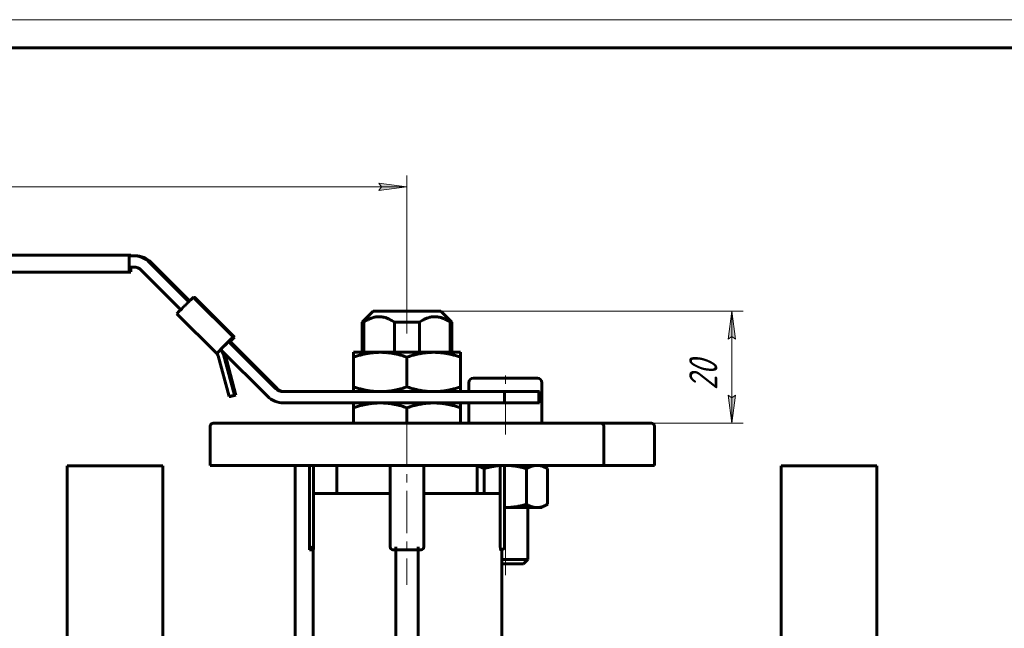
# Model space of a CAD drawing. Header units: millimetres. Extents: x 0 to 594, y 0 to 420.
# Tile 4 of 5: x 169 to 344, y 312 to 420. Entities that reach past the tile are written whole.
import ezdxf

# ---------------------------------------------------------------- set-up
doc = ezdxf.new("R2010")
doc.units = ezdxf.units.MM
for name, pattern in [('K5LT_AXLED', [12, 7.5, -1.5, 1.5, -1.5]), ('K5LT_BASIC', [0]), ('K5LT_THIN', [0])]:
    doc.linetypes.add(name, pattern=pattern)
doc.layers.add('Системный слой', color=7, linetype='Continuous')
doc.layers.add('Системный слой (1)', color=7, linetype='Continuous', true_color=0x6c6c6c)
doc.styles.add('KDIMTEXTSTYLE', font='txt', dxfattribs={"width": 0.96, "oblique": 15, "height": 5})
doc.styles.add('KTEXTSTYLE', font='txt', dxfattribs={"width": 0.96, "height": 5})
doc.dimstyles.new('KDIMSTYLE (1.00)', dxfattribs={"dimtxt": 5, "dimasz": 1, "dimexe": 2, "dimexo": 0, "dimgap": 1, "dimtad": 1, "dimtxsty": 'KDIMTEXTSTYLE', "dimsah": 1, "dimcen": 0, "dimdle": 1, "dimadec": 0, "dimazin": 0, "dimtfac": 0.667, "dimtmove": 0, "dimatfit": 3, "dimfxl": 1, "dimtvp": 1, "dimtolj": 1, "dimtzin": 0, "dimarcsym": 0})

# ---------------------------------------------------------------- blocks, each defined once
blk = doc.blocks.new('U1')
at = {"layer": 'Системный слой (1)', "color": 143, "linetype": 'K5LT_BASIC', "lineweight": 60, "true_color": 0x33acca}
for p, q in [((254.71, 323.23), (255.34, 323.23)), ((255.34, 323.23), (258.58, 323.23))]:
    blk.add_line(p, q, dxfattribs=at)
blk = doc.blocks.new('U3')
at = {"layer": 'Системный слой (1)', "color": 143, "linetype": 'K5LT_BASIC', "lineweight": 60, "true_color": 0x33acca}
for p, q in [((248.84, 355.43), (248.84, 353.84)), ((248.84, 351.84), (248.84, 348.23))]:
    blk.add_line(p, q, dxfattribs=at)
blk = doc.blocks.new('U4')
at = {"layer": 'Системный слой (1)', "color": 143, "linetype": 'K5LT_BASIC', "lineweight": 60, "true_color": 0x33acca}
for p, q in [((255.17, 333.23), (255.23, 333.23)), ((255.23, 333.23), (255.29, 333.23)), ((255.29, 333.23), (255.34, 333.23))]:
    blk.add_line(p, q, dxfattribs=at)
blk = doc.blocks.new('U5')
at = {"layer": 'Системный слой (1)', "color": 143, "linetype": 'K5LT_BASIC', "lineweight": 60, "true_color": 0x33acca}
for p, q in [((250.74, 340.55), (250.34, 340.66)), ((251.15, 340.38), (250.74, 340.55)), ((251.59, 340.15), (251.15, 340.38))]:
    blk.add_line(p, q, dxfattribs=at)
blk = doc.blocks.new('U7')
at = {"layer": 'Системный слой (1)', "color": 143, "linetype": 'K5LT_BASIC', "lineweight": 60, "true_color": 0x33acca}
for p, q in [((252.59, 340.41), (251.59, 340.15)), ((253.54, 340.59), (252.59, 340.41)), ((254.44, 340.7), (253.54, 340.59)), ((255.23, 340.73), (255.17, 340.73)), ((255.29, 340.73), (255.23, 340.73)), ((255.34, 340.73), (255.29, 340.73))]:
    blk.add_line(p, q, dxfattribs=at)
blk = doc.blocks.new('U9')
at = {"layer": 'Системный слой (1)', "color": 143, "linetype": 'K5LT_BASIC', "lineweight": 60, "true_color": 0x33acca}
for p, q in [((206.4, 362.76), (207.09, 363.47)), ((207.09, 363.47), (207.16, 363.54)), ((207.16, 363.54), (207.16, 363.54))]:
    blk.add_line(p, q, dxfattribs=at)
blk = doc.blocks.new('U10')
at = {"layer": 'Системный слой (1)', "color": 143, "linetype": 'K5LT_BASIC', "lineweight": 60, "true_color": 0x33acca}
for p in [(206.39, 362.76), (206.45, 362.84)]:
    blk.add_line(p, (206.45, 362.84), dxfattribs=at)
blk = doc.blocks.new('U11')
at = {"layer": 'Системный слой (1)', "color": 143, "linetype": 'K5LT_BASIC', "lineweight": 60, "true_color": 0x33acca}
for p, q in [((204.41, 361.06), (204.01, 360.64)), ((205.4, 362.06), (204.41, 361.06)), ((204.01, 360.64), (204.01, 360.64))]:
    blk.add_line(p, q, dxfattribs=at)
blk = doc.blocks.new('U12')
at = {"layer": 'Системный слой (1)', "color": 143, "linetype": 'K5LT_BASIC', "lineweight": 60, "true_color": 0x33acca}
for p, q in [((188.75, 376.01), (188.74, 375.34)), ((188.74, 375.34), (188.74, 375.13))]:
    blk.add_line(p, q, dxfattribs=at)
blk = doc.blocks.new('D3')
at = {"layer": 'Системный слой (1)'}
for points in [[(51.84, 390.26), (56.84, 390.92), (56.34, 390.26), (56.84, 389.6)], [(237.84, 390.26), (232.84, 390.92), (233.34, 390.26), (232.84, 389.6)]]:
    blk.add_hatch(color=7, dxfattribs=at).paths.add_polyline_path(points)
at = {"layer": 'Системный слой (1)', "color": 7, "linetype": 'K5LT_THIN', "lineweight": 18, "true_color": 0xffffff}
for p, q in [((51.84, 378.13), (51.84, 392.26)), ((51.84, 390.26), (56.84, 390.92)), ((56.84, 390.92), (56.34, 390.26)), ((233.34, 390.26), (232.84, 390.92)), ((232.84, 390.92), (237.84, 390.26)), ((237.84, 368.18), (237.84, 392.26)), ((56.84, 389.6), (51.84, 390.26)), ((237.84, 390.26), (51.84, 390.26)), ((56.34, 390.26), (56.84, 389.6)), ((237.84, 390.26), (232.84, 389.6)), ((232.84, 389.6), (233.34, 390.26))]:
    blk.add_line(p, q, dxfattribs=at)
blk.add_wipeout([(139.64, 391.26), (139.64, 398.64), (149.64, 398.64), (149.64, 391.26)]).dxf.layer = 'Системный слой (1)'
at = {"layer": 'Системный слой (1)', "color": 7, "insert": (139.64, 397.84), "char_height": 5, "attachment_point": 1, "style": 'KTEXTSTYLE'}
blk.add_mtext('\\fArial|b0|c204|p34;\\H5.0;\\W1.000;\\Q15;\\fGOST Type AU|b0|i0|c204|p34;\\Q15;\\W0.960;186', dxfattribs=at)
blk = doc.blocks.new('KDIMARROW_01')
at = {"layer": 'Системный слой'}
blk.add_hatch(color=0, dxfattribs=at).paths.add_polyline_path([(-5, -0.66), (0, 0), (-5, 0.66), (-4.5, 0)])
at = {"layer": 'Системный слой', "color": 0, "linetype": 'K5LT_THIN', "lineweight": 18}
for p, q in [((-4.5, 0), (-5, 0.66)), ((-5, 0.66), (0, 0)), ((0, 0), (-5, -0.66)), ((-5, -0.66), (-4.5, 0))]:
    blk.add_line(p, q, dxfattribs=at)
at = {"layer": 'Системный слой (1)', "color": 0, "linetype": 'K5LT_THIN', "lineweight": 18}
blk.add_line((237.84, 73.86), (236.84, 73.86), dxfattribs=at)
blk = doc.blocks.new('D4')
at = {"layer": 'Системный слой (1)'}
for points in [[(296.28, 363.18), (295.62, 368.18), (294.97, 363.18), (295.62, 363.68)], [(295.62, 348.23), (296.28, 353.23), (295.62, 352.73), (294.97, 353.23)]]:
    blk.add_hatch(color=7, dxfattribs=at).paths.add_polyline_path(points)
at = {"layer": 'Системный слой (1)', "color": 7, "linetype": 'K5LT_THIN', "lineweight": 18, "true_color": 0xffffff}
for p, q in [((243.84, 368.18), (297.62, 368.18)), ((294.97, 363.18), (295.62, 368.18)), ((295.62, 368.18), (296.28, 363.18)), ((295.62, 368.18), (295.62, 348.23)), ((295.62, 363.68), (294.97, 363.18)), ((296.28, 363.18), (295.62, 363.68)), ((295.62, 348.23), (294.97, 353.23)), ((294.97, 353.23), (295.62, 352.73)), ((295.62, 352.73), (296.28, 353.23)), ((296.28, 353.23), (295.62, 348.23)), ((267.59, 348.23), (297.62, 348.23))]:
    blk.add_line(p, q, dxfattribs=at)
blk.add_wipeout([(294.62, 354.12), (287.24, 354.12), (287.24, 361.96), (294.62, 361.96)]).dxf.layer = 'Системный слой (1)'
at = {"layer": 'Системный слой (1)', "color": 7, "insert": (288.04, 354.12), "char_height": 5, "attachment_point": 1, "rotation": 90, "style": 'KTEXTSTYLE'}
blk.add_mtext('\\fArial|b0|c204|p34;\\H5.0;\\W1.000;\\Q15;\\fGOST Type AU|b0|i0|c204|p34;\\Q15;\\W0.960;20', dxfattribs=at)
blk = doc.blocks.new('U47')
at = {"color": 7, "linetype": 'K5LT_THIN', "lineweight": 18, "true_color": 0xffffff}
blk.add_line((0, 420), (594, 420), dxfattribs=at)
at = {"color": 143, "linetype": 'K5LT_BASIC', "lineweight": 60, "true_color": 0x33acca}
blk.add_line((20, 415), (589, 415), dxfattribs=at)

msp = doc.modelspace()

# ---------------------------------------------------------------- linework, layer by layer
at = {"layer": 'Системный слой (1)', "color": 143, "linetype": 'K5LT_BASIC', "lineweight": 60, "true_color": 0x33acca}
for p, q in [((188.46, 378.125), (51.845, 378.125)), ((188.449, 377.125), (188.449, 376.125)), ((188.735, 378.125), (188.46, 378.125)), ((189.219, 378.007), (188.46, 378.007)), ((188.46, 378.007), (188.46, 376.007)), ((188.735, 378.125), (188.74, 378.007)), ((189.219, 378.007), (189.494, 378.007)), ((199.042, 369.84), (192.047, 376.836)), ((199.18, 369.977), (192.322, 376.836)), ((51.845, 375.125), (188.46, 375.125)), ((189.219, 376.007), (188.46, 376.007)), ((188.46, 375.125), (188.735, 375.125)), ((190.633, 375.421), (197.628, 368.426)), ((199.835, 370.614), (199.901, 370.614)), ((199.901, 370.614), (206.972, 363.543)), ((199.961, 370.553), (200.022, 370.614)), ((207.093, 363.543), (200.022, 370.614)), ((200.022, 370.614), (200.088, 370.614)), ((200.088, 370.614), (207.159, 363.543)), ((198.328, 369.129), (198.399, 369.2)), ((231.845, 368.181), (229.845, 366.181)), ((243.845, 368.181), (231.845, 368.181)), ((243.845, 368.181), (245.845, 366.181)), ((204.007, 360.644), (196.936, 367.715)), ((229.845, 360.844), (229.845, 366.181)), ((229.845, 366.181), (230.156, 366.181)), ((230.156, 360.844), (230.156, 366.181)), ((235.634, 366.181), (240.056, 366.181)), ((235.634, 360.844), (235.634, 366.181)), ((240.056, 360.844), (240.056, 366.181)), ((245.533, 366.181), (245.845, 366.181)), ((245.533, 360.844), (245.533, 366.181)), ((245.845, 360.844), (245.845, 366.181)), ((205.481, 362.129), (206.117, 362.765)), ((206.117, 362.765), (206.123, 362.765)), ((214.451, 354.43), (206.117, 362.765)), ((206.199, 362.836), (206.265, 362.836)), ((206.265, 362.836), (206.972, 363.543)), ((206.29, 362.861), (206.385, 362.765)), ((206.385, 362.836), (206.325, 362.896)), ((206.385, 362.836), (207.093, 363.543)), ((206.451, 362.836), (206.385, 362.836)), ((206.385, 362.765), (206.392, 362.765)), ((214.726, 354.43), (206.392, 362.765)), ((206.972, 363.543), (206.906, 363.543)), ((207.158, 363.543), (207.093, 363.543)), ((204.708, 361.345), (204.007, 360.644)), ((204.703, 361.351), (205.41, 362.058)), ((204.703, 361.351), (213.037, 353.016)), ((205.231, 360.454), (204.833, 361.221)), ((205.47, 362.129), (205.399, 362.058)), ((205.41, 362.058), (205.481, 362.129)), ((228.345, 359.996), (228.345, 360.844)), ((228.345, 360.844), (233.095, 360.844)), ((233.095, 360.844), (242.595, 360.844)), ((242.595, 360.844), (247.345, 360.844)), ((247.345, 360.844), (247.345, 359.996)), ((206.197, 352.986), (204.266, 360.195)), ((207.163, 353.244), (205.231, 360.454)), ((205.431, 360.623), (205.484, 360.454)), ((205.484, 360.454), (207.416, 353.244)), ((228.345, 359.996), (228.345, 354.693)), ((237.845, 359.996), (237.845, 354.693)), ((247.345, 359.996), (247.345, 354.693)), ((261.045, 356.231), (249.645, 356.231)), ((255.206, 353.844), (215.866, 353.844)), ((228.345, 353.844), (228.345, 354.693)), ((247.345, 354.693), (247.345, 353.844)), ((255.206, 353.844), (255.206, 351.844)), ((261.272, 353.844), (255.206, 353.844)), ((261.415, 353.844), (261.272, 353.844)), ((261.272, 351.844), (261.272, 353.844)), ((261.415, 353.844), (261.415, 351.844)), ((261.845, 355.431), (261.845, 348.231)), ((206.197, 352.986), (207.163, 353.244)), ((206.45, 352.986), (206.197, 352.986)), ((206.45, 352.986), (207.416, 353.244)), ((207.416, 353.244), (207.163, 353.244)), ((255.206, 351.844), (215.866, 351.844)), ((228.345, 350.996), (228.345, 351.844)), ((228.345, 348.231), (228.345, 350.996)), ((237.845, 348.231), (237.845, 350.996)), ((247.345, 351.844), (247.345, 350.996)), ((247.345, 348.231), (247.345, 350.996)), ((255.206, 351.844), (261.272, 351.844)), ((261.415, 351.844), (261.272, 351.844)), ((202.845, 340.731), (202.845, 347.731)), ((212.845, 348.231), (203.345, 348.231)), ((262.845, 348.231), (212.845, 348.231)), ((272.345, 348.231), (262.845, 348.231)), ((281.345, 348.231), (272.345, 348.231)), ((272.845, 340.731), (272.845, 347.731)), ((281.845, 340.731), (281.845, 347.731)), ((177.402, 340.625), (194.402, 340.625)), ((177.402, 340.625), (177.402, 175.625)), ((194.402, 340.625), (194.402, 175.625)), ((202.845, 340.731), (212.845, 340.731)), ((212.845, 340.731), (262.845, 340.731)), ((217.977, 340.731), (217.977, 295.625)), ((220.52, 340.731), (220.52, 325.731)), ((221.246, 335.731), (221.246, 340.731)), ((225.345, 335.731), (225.345, 340.731)), ((234.845, 340.731), (234.845, 326.231)), ((240.845, 326.231), (240.845, 340.731)), ((250.345, 335.731), (250.345, 340.731)), ((251.592, 335.731), (251.592, 340.151)), ((254.443, 335.731), (254.443, 340.731)), ((255.17, 326.231), (255.17, 340.731)), ((259.098, 333.812), (259.098, 340.151)), ((261.845, 340.731), (262.85, 340.151)), ((262.845, 340.731), (272.845, 340.731)), ((262.85, 333.812), (262.85, 340.151)), ((272.845, 340.731), (281.845, 340.731)), ((321.402, 340.625), (304.402, 340.625)), ((304.402, 340.625), (304.402, 175.625)), ((321.402, 175.625), (321.402, 340.625)), ((221.246, 335.731), (221.246, 326.231)), ((221.246, 335.731), (234.845, 335.731)), ((240.845, 335.731), (254.443, 335.731)), ((254.443, 326.231), (254.443, 335.731)), ((255.345, 333.231), (255.17, 333.231)), ((260.974, 333.231), (255.345, 333.231)), ((259.345, 333.231), (259.345, 323.998)), ((261.845, 333.231), (260.974, 333.231)), ((261.845, 333.231), (262.85, 333.812)), ((220.52, 325.731), (221.02, 326.231)), ((220.52, 325.731), (221.163, 325.731)), ((221.163, 285.511), (221.163, 325.731)), ((235.345, 325.731), (235.845, 325.731)), ((235.845, 326.231), (235.845, 325.731)), ((239.845, 325.731), (235.845, 325.731)), ((235.845, 325.731), (235.845, 285.375)), ((239.845, 325.731), (239.845, 326.231)), ((239.845, 325.731), (239.845, 285.375)), ((239.845, 325.731), (240.345, 325.731)), ((254.526, 325.731), (254.67, 325.731)), ((254.712, 325.733), (254.712, 303.125)), ((255.345, 323.998), (254.712, 323.998)), ((259.345, 323.998), (255.345, 323.998)), ((258.578, 323.231), (259.345, 323.998))]:
    msp.add_line(p, q, dxfattribs=at)
at = {"layer": 'Системный слой (1)', "color": 30, "linetype": 'K5LT_AXLED', "lineweight": 18, "true_color": 0xff8000}
for p, q in [((255.345, 346.231), (255.345, 358.231)), ((237.845, 348.181), (237.845, 319.477)), ((255.345, 321.231), (255.345, 335.231))]:
    msp.add_line(p, q, dxfattribs=at)
at = {"layer": 'Системный слой (1)', "color": 143, "linetype": 'K5LT_BASIC', "lineweight": 60, "true_color": 0x33acca}
for centre, radius, start, end in [((249.645, 355.431), 0.8, 90, 180), ((261.045, 355.431), 0.8, 0, 90), ((203.345, 347.731), 0.5, 90, 180), ((272.345, 347.731), 0.5, 0, 90), ((281.345, 347.731), 0.5, 0, 90), ((235.345, 326.231), 0.5, 180, 270), ((235.345, 326.231), 0.5, 180, 270), ((240.345, 326.231), 0.5, 270, 0), ((254.67, 326.231), 0.5, 270, 0)]:
    msp.add_arc(centre, radius, start, end, dxfattribs=at)
for centre, major_axis, ratio, start_param, end_param in [((188.46, 377.125), (0, -1), 0.0109891, 3.1415927, 4.712389), ((189.219, 374.007), (0, 4), 0.9999396, 5.4977871, 6.2831853), ((189.494, 374.007), (0, 4), 0.9999396, 5.4977871, 6.2831853), ((188.46, 376.125), (0, -1), 0.0109891, 4.712389, 6.2831853), ((189.219, 374.007), (0, 2), 0.9999396, 5.4977871, 6.2831853), ((198.421, 369.2), (-1.414, -1.414), 0.0077705, 3.1493634, 4.7201598), ((198.674, 369.2), (1.414, 1.414), 0.0077705, 0, 0.0077708), ((198.35, 369.129), (-1.414, -1.414), 0.0077705, 4.7201598, 6.2831853), ((205.492, 362.129), (1.414, 1.414), 0.0077705, 0.0077708, 1.5785671), ((205.492, 362.129), (0.707, 0.707), 0.0077705, 0.0077708, 0.4587976), ((203.3, 359.937), (0, 1), 0.9999396, 4.9741884, 5.4977871), ((215.866, 355.844), (0, -2), 0.9999396, 5.4977871, 6.2831853), ((216.14, 355.844), (0, -2), 0.9999396, 5.4977871, 6.2831853), ((215.866, 355.844), (0, -4), 0.9999396, 5.4977871, 6.2831853)]:
    msp.add_ellipse(centre, major_axis=major_axis, ratio=ratio, start_param=start_param, end_param=end_param, dxfattribs=at)
for points, knots in [([(235.634, 366.181), (235.426, 366.323), (235.096, 366.53), (234.689, 366.739), (234.399, 366.868), (234.145, 366.965), (233.849, 367.056), (233.535, 367.128), (233.195, 367.174), (232.853, 367.186), (232.552, 367.168), (232.264, 367.128), (231.92, 367.054), (231.459, 366.905), (230.842, 366.621), (230.404, 366.351), (230.156, 366.181)], [0, 0, 0, 0, 2.0599538, 3.2229676, 3.8744739, 4.7738205, 5.5706719, 6.5817415, 7.6158213, 8.6255832, 9.6317395, 10.3038885, 11.2148251, 12.739599, 14.5313313, 17, 17, 17, 17]), ([(245.533, 366.181), (245.326, 366.323), (244.996, 366.53), (244.588, 366.739), (244.298, 366.868), (244.045, 366.965), (243.749, 367.056), (243.435, 367.128), (243.094, 367.174), (242.753, 367.186), (242.452, 367.168), (242.163, 367.128), (241.819, 367.054), (241.358, 366.905), (240.742, 366.621), (240.304, 366.351), (240.056, 366.181)], [0, 0, 0, 0, 2.0599538, 3.2229676, 3.8744739, 4.7738205, 5.5706719, 6.5817415, 7.6158213, 8.6255832, 9.6317395, 10.3038885, 11.2148251, 12.739599, 14.5313313, 17, 17, 17, 17]), ([(221.246, 326.231), (221.246, 326.188), (221.245, 326.13), (221.24, 326.047), (221.235, 325.99), (221.228, 325.923), (221.219, 325.866), (221.208, 325.817), (221.196, 325.776), (221.185, 325.75), (221.173, 325.734), (221.167, 325.731), (221.163, 325.731)], [0, 0, 0, 0, 2.2089702, 2.8485595, 4.2554477, 5.2144152, 6.7603446, 8.1986521, 9.1437338, 10.8299338, 11.7723228, 13, 13, 13, 13]), ([(254.526, 325.731), (254.521, 325.731), (254.511, 325.737), (254.496, 325.767), (254.482, 325.812), (254.472, 325.862), (254.465, 325.904), (254.459, 325.949), (254.454, 325.992), (254.45, 326.041), (254.447, 326.093), (254.444, 326.158), (254.443, 326.208), (254.443, 326.231)], [0, 0, 0, 0, 1.784465, 3.5398107, 5.3586757, 6.7149959, 7.8466664, 8.5067087, 9.8319105, 10.5111691, 11.3030923, 12.7204713, 14, 14, 14, 14])]:
    msp.add_open_spline(points, degree=3, knots=knots, dxfattribs=at)
for points in [[(233.095, 360.844), (230.89, 360.844), (228.345, 359.996)], [(237.845, 359.996), (235.299, 360.844), (233.095, 360.844)], [(242.595, 360.844), (240.39, 360.844), (237.845, 359.996)], [(247.345, 359.996), (244.799, 360.844), (242.595, 360.844)], [(228.345, 354.693), (230.89, 353.844), (233.095, 353.844)], [(233.095, 353.844), (235.299, 353.844), (237.845, 354.693)], [(237.845, 354.693), (240.39, 353.844), (242.595, 353.844)], [(242.595, 353.844), (244.799, 353.844), (247.345, 354.693)], [(233.095, 351.844), (230.89, 351.844), (228.345, 350.996)], [(237.845, 350.996), (235.299, 351.844), (233.095, 351.844)], [(242.595, 351.844), (240.39, 351.844), (237.845, 350.996)], [(247.345, 350.996), (244.799, 351.844), (242.595, 351.844)], [(259.098, 340.151), (257.086, 340.731), (255.345, 340.731)], [(260.974, 340.731), (260.103, 340.731), (259.098, 340.151)], [(262.85, 340.151), (261.845, 340.731), (260.974, 340.731)], [(255.345, 333.231), (257.086, 333.231), (259.098, 333.812)], [(259.098, 333.812), (260.103, 333.231), (260.974, 333.231)], [(260.974, 333.231), (261.845, 333.231), (262.85, 333.812)]]:
    msp.add_rational_spline(points, [1, 1.0379548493, 1], degree=2, dxfattribs=at)

# ---------------------------------------------------------------- block references
at = {"layer": 'Системный слой (1)'}
for name in ['U12', 'U10', 'U9', 'U11', 'U3', 'U5', 'U7', 'U4', 'U1']:
    msp.add_blockref(name, (0, 0), dxfattribs=at)

# ---------------------------------------------------------------- next in the draw order: dimensions: what is measured, and where the dimension line sits
at = {"layer": 'Системный слой (1)', "color": 7}
dim = msp.add_linear_dim(base=(237.845, 390.257), p1=(51.845, 378.125), p2=(237.845, 368.181), dimstyle='KDIMSTYLE (1.00)', override={"dimexo": 0, "dimpost": '\\fGOST Type AU|b0|c204|p34;\\H5.0;\\W0.960;\\Q15;<>', "dimblk1": 'KDIMARROW_01', "dimblk2": 'KDIMARROW_01', "dimse1": 0, "dimse2": 0, "dimclrt": 7, "dimtol": 1, "dimtp": 0, "dimtm": 0, "dimtdec": 5, "dimtolj": 1}, dxfattribs=at)
dim.commit()
dim.dimension.update_dxf_attribs({"geometry": 'D3', "text_midpoint": (144.845, 390.257), "dimtype": 160})
dim = msp.add_linear_dim(base=(295.625, 368.181), p1=(267.595, 348.231), p2=(243.845, 368.181), angle=90, dimstyle='KDIMSTYLE (1.00)', override={"dimexo": 0, "dimpost": '\\fGOST Type AU|b0|c204|p34;\\H5.0;\\W0.960;\\Q15;<>', "dimblk1": 'KDIMARROW_01', "dimblk2": 'KDIMARROW_01', "dimse1": 0, "dimse2": 0, "dimclrt": 7, "dimtol": 1, "dimtp": 0, "dimtm": 0, "dimtdec": 5, "dimtolj": 1}, dxfattribs=at)
dim.commit()
dim.dimension.update_dxf_attribs({"geometry": 'D4', "text_midpoint": (295.625, 358.206), "dimtype": 160})

# ---------------------------------------------------------------- next in the draw order: linework, layer by layer
at = {"layer": 'Системный слой (1)', "color": 30, "linetype": 'K5LT_AXLED', "lineweight": 18, "true_color": 0xff8000}
msp.add_line((237.845, 370.181), (237.845, 364.181), dxfattribs=at)

# ---------------------------------------------------------------- next in the draw order: block references
msp.add_blockref('U47', (0, 0))

doc.saveas('drawing.dxf')
